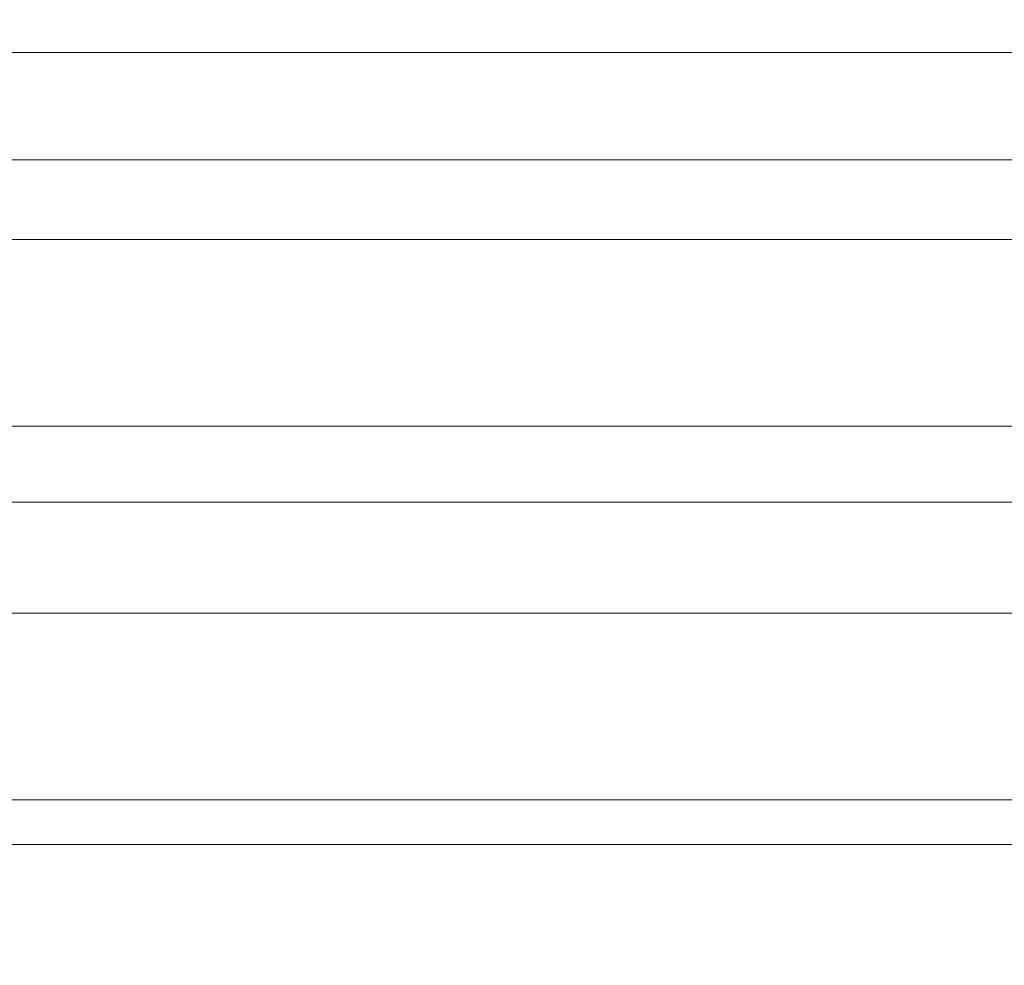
# Model space of a CAD drawing. Header units: centimetres. Extents: x -17.4 to 18.6, y -72.7 to -70.7.
# Tile 84 of 256: x -17.41453 to -17.41013, y -71.21679 to -71.21257. Entities that reach past the tile are written whole.
import ezdxf

# ---------------------------------------------------------------- set-up
doc = ezdxf.new("R2010")
doc.units = ezdxf.units.CM
doc.header["$LTSCALE"] = 2.54
doc.layers.add('Lucido design-1', color=7, linetype='Continuous')

# ---------------------------------------------------------------- blocks, each defined once
blk = doc.blocks.new('Gruppo-7-1')
at = {"color": 178, "linetype": 'Continuous', "lineweight": 9}
for points in [[(18.5810802, -71.2131928, -1972.5371454), (-17.4189198, -71.2131928, -1972.5371454), (-17.4189198, -71.2116644, -1972.5371244), (18.5810802, -71.2116644, -1972.5371244)], [(18.5810802, -71.2118782, -1972.3182994), (-17.4189198, -71.2118782, -1972.3182994), (-17.4189198, -71.212713, -1972.3182283), (18.5810802, -71.212713, -1972.3182283)], [(18.5810802, -71.212713, -1972.3182283), (-17.4189198, -71.212713, -1972.3182283), (-17.4189198, -71.2135477, -1972.3181547), (18.5810802, -71.2135477, -1972.3181547)], [(18.5810802, -71.2147213, -1972.5371617), (-17.4189198, -71.2147213, -1972.5371617), (-17.4189198, -71.2131928, -1972.5371454), (18.5810802, -71.2131928, -1972.5371454)], [(18.5810802, -71.2135477, -1972.3181547), (-17.4189198, -71.2135477, -1972.3181547), (-17.4189198, -71.2143821, -1972.3180787), (18.5810802, -71.2143821, -1972.3180787)], [(18.5810802, -71.2143821, -1972.3180787), (-17.4189198, -71.2143821, -1972.3180787), (-17.4189198, -71.2152163, -1972.3180002), (18.5810802, -71.2152163, -1972.3180002)], [(18.5810802, -71.2162498, -1972.5371734), (-17.4189198, -71.2162498, -1972.5371734), (-17.4189198, -71.2147213, -1972.5371617), (18.5810802, -71.2147213, -1972.5371617)], [(18.5810802, -71.2152163, -1972.3180002), (-17.4189198, -71.2152163, -1972.3180002), (-17.4189198, -71.2160502, -1972.3179192), (18.5810802, -71.2160502, -1972.3179192)], [(18.5810802, -71.2160502, -1972.3179192), (-17.4189198, -71.2160502, -1972.3179192), (-17.4189198, -71.2168839, -1972.3178357), (18.5810802, -71.2168839, -1972.3178357)], [(18.5810802, -71.2177783, -1972.5371804), (-17.4189198, -71.2177783, -1972.5371804), (-17.4189198, -71.2162498, -1972.5371734), (18.5810802, -71.2162498, -1972.5371734)]]:
    blk.add_3dface(points, dxfattribs=at)
blk = doc.blocks.new('Gruppo-8-1')
at = {"color": 1}
blk.add_blockref('Gruppo-7-1', (0, 0), dxfattribs=at)

msp = doc.modelspace()

# ---------------------------------------------------------------- block references
at = {"layer": 'Lucido design-1', "color": 1, "true_color": 0xff0000}
msp.add_blockref('Gruppo-8-1', (0, 0), dxfattribs=at)

doc.saveas('drawing.dxf')
